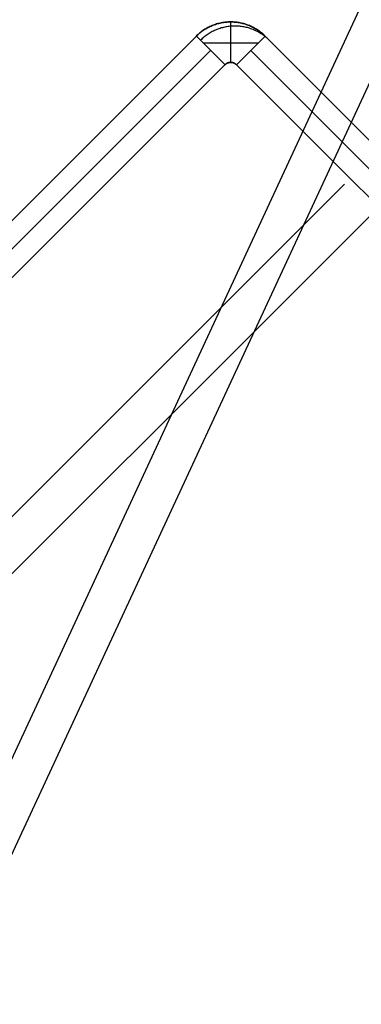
# Model space of a CAD drawing. Header units: millimetres. Extents: x -630 to 192, y -7 to 1615.
# Tile 21 of 249: x -600 to -587, y 29 to 66. Entities that reach past the tile are written whole.
import ezdxf

# ---------------------------------------------------------------- set-up
doc = ezdxf.new("R2010")
doc.units = ezdxf.units.MM
doc.header["$MEASUREMENT"] = 0
doc.layers.add('OVIDIO 160x80x72h', color=7, linetype='Continuous')

msp = doc.modelspace()

# ---------------------------------------------------------------- linework, layer by layer
at = {"layer": 'OVIDIO 160x80x72h', "extrusion": (0.1089792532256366, 0.20285169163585, 0.9731262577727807)}
for points in [[(553.5253960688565, 272.4550222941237), (553.5253960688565, 433.1108667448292)], [(553.5253960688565, 433.1108667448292), (553.5253960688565, 272.4550222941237)]]:
    msp.add_lwpolyline(points, dxfattribs=at)
at = {"layer": 'OVIDIO 160x80x72h', "extrusion": (0.10897925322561, 0.2028516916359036, 0.9731262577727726)}
msp.add_lwpolyline([(553.2299260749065, 433.1108667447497), (553.2299260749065, 272.4550222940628)], dxfattribs=at)
at = {"layer": 'OVIDIO 160x80x72h', "extrusion": (0.1089792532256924, 0.202851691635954, 0.9731262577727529)}
for points in [[(552.9344560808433, 433.110866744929), (552.9344560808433, 272.4550222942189)], [(552.9344560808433, 272.4550222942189), (552.9344560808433, 433.110866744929)]]:
    msp.add_lwpolyline(points, dxfattribs=at)
at = {"layer": 'OVIDIO 160x80x72h', "extrusion": (0.02146384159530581, 0.04629577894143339, 0.998697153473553)}
msp.add_lwpolyline([(559.030853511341, 153.3604153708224), (559.030853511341, 254.6630450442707)], dxfattribs=at)
at = {"layer": 'OVIDIO 160x80x72h', "extrusion": (0.02146384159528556, 0.04629577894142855, 0.9986971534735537)}
msp.add_lwpolyline([(560.5167840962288, 154.3242140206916), (560.5167840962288, 254.8372496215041)], dxfattribs=at)
at = {"layer": 'OVIDIO 160x80x72h', "extrusion": (0.2357022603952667, 0.2357022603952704, 0.942809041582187)}
msp.add_lwpolyline([(442.3417506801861, 639.8065639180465), (442.3417506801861, 530.7287604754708)], dxfattribs=at)
at = {"layer": 'OVIDIO 160x80x72h', "extrusion": (0.2357022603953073, 0.2357022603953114, 0.9428090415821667)}
msp.add_lwpolyline([(441.3930673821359, 530.7287604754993), (441.3930673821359, 639.8065639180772)], dxfattribs=at)
at = {"layer": 'OVIDIO 160x80x72h', "extrusion": (0.2357022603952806, 0.23570226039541, 0.9428090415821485)}
msp.add_lwpolyline([(439.4957007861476, 639.8065639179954), (439.4957007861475, 530.7287604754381)], dxfattribs=at)
at = {"layer": 'OVIDIO 160x80x72h', "extrusion": (0.1089886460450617, 0.2028662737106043, 0.9731221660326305)}
for points in [[(552.5239708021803, 416.50607917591), (552.5239708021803, 359.1249528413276)], [(552.5239708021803, 359.1249528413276), (552.5239708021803, 416.50607917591)]]:
    msp.add_lwpolyline(points, dxfattribs=at)
at = {"layer": 'OVIDIO 160x80x72h', "extrusion": (0.2357022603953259, 0.2357022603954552, 0.942809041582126)}
msp.add_lwpolyline([(438.5470174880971, 530.7287604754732), (438.5470174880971, 639.8065639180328)], dxfattribs=at)
at = {"layer": 'OVIDIO 160x80x72h', "extrusion": (0.108988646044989, 0.2028662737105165, 0.9731221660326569)}
msp.add_lwpolyline([(551.8110244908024, 359.1249528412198), (551.8110244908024, 416.5060791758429)], dxfattribs=at)
at = {"layer": 'OVIDIO 160x80x72h', "extrusion": (0.1089855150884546, 0.2028614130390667, 0.9731235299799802)}
for points in [[(551.0986109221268, 359.1201230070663), (551.0986109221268, 416.5012493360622)], [(551.0986109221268, 416.5012493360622), (551.0986109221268, 359.1201230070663)]]:
    msp.add_lwpolyline(points, dxfattribs=at)
at = {"layer": 'OVIDIO 160x80x72h', "extrusion": (0.2357022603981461, 0.235702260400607, 0.9428090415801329)}
msp.add_lwpolyline([(426.0061485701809, 618.8965033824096), (426.0061485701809, 513.4885169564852)], dxfattribs=at)
at = {"layer": 'OVIDIO 160x80x72h', "extrusion": (0.2028516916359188, 0.1089792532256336, 0.9731262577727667)}
for points in [[(290.562993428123, 519.5545148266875), (290.562993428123, 680.2103592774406)], [(290.562993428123, 680.2103592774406), (290.562993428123, 519.5545148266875)]]:
    msp.add_lwpolyline(points, dxfattribs=at)
at = {"layer": 'OVIDIO 160x80x72h', "extrusion": (0.2028516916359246, 0.1089792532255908, 0.9731262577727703)}
msp.add_lwpolyline([(290.2675234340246, 680.2103592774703), (290.2675234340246, 519.5545148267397)], dxfattribs=at)
at = {"layer": 'OVIDIO 160x80x72h', "extrusion": (0.2028516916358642, 0.1089792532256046, 0.9731262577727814)}
for points in [[(289.9720534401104, 519.5545148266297), (289.9720534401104, 680.2103592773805)], [(289.9720534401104, 680.2103592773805), (289.9720534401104, 519.5545148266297)]]:
    msp.add_lwpolyline(points, dxfattribs=at)
at = {"layer": 'OVIDIO 160x80x72h', "extrusion": (0.999884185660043, 0.0002316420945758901, -0.01521714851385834)}
msp.add_lwpolyline([(65.62031942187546, -9.142053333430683), (55.51673430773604, 654.5108517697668)], dxfattribs=at)
at = {"layer": 'OVIDIO 160x80x72h'}
for points in [[(-592.0087728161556, 63.98191791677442), (-592.0087728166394, 65.48317454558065)], [(-611.8079050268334, 46.42985547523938), (-593.2817099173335, 64.95605570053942)], [(-593.2817099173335, 64.95605570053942), (-611.8079050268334, 46.42985547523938)], [(-590.7358372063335, 64.95576740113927), (-581.4730241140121, 55.69295430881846)], [(-581.4730241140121, 55.69295430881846), (-590.7358372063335, 64.95576740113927)], [(-591.0024569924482, 64.68916142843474), (-593.0148156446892, 64.68916142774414)], [(-611.2775032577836, 45.89945370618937), (-592.7513055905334, 64.42565137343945)], [(-591.266181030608, 64.42545105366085), (-582.0033541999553, 55.16262422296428)], [(-582.5336842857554, 54.63229413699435), (-591.7965251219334, 63.89513443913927)], [(-591.7965251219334, 63.89513443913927), (-582.5336842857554, 54.63229413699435)], [(-587.8013108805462, 59.47565666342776), (-623.9853004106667, 23.29166713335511)], [(-586.7408006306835, 58.41514641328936), (-622.9321555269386, 22.22379151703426)]]:
    msp.add_lwpolyline(points, dxfattribs=at)
at = {"layer": 'OVIDIO 160x80x72h', "extrusion": (0.0007924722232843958, -0.0007924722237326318, 0.9999993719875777)}
for points in [[(-592.2205595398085, 63.89469929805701), (-593.2814175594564, 64.95555665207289)], [(-593.2814175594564, 64.95555665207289), (-592.2205595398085, 63.89469929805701)]]:
    msp.add_lwpolyline(points, dxfattribs=at)
at = {"layer": 'OVIDIO 160x80x72h', "extrusion": (0.9998841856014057, 0.0002316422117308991, -0.01521715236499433)}
for points in [[(65.09349895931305, -9.161652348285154), (54.98973509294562, 654.5028263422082)], [(54.98973509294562, 654.5028263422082), (65.09349895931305, -9.161652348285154)]]:
    msp.add_lwpolyline(points, dxfattribs=at)
at = {"layer": 'OVIDIO 160x80x72h', "extrusion": (-5.440141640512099e-08, -5.439859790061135e-08, 0.9999999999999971)}
for points in [[(-590.7358372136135, 64.95576739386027), (-591.7965251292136, 63.89513443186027)], [(-591.7965251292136, 63.89513443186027), (-590.7358372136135, 64.95576739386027)]]:
    msp.add_lwpolyline(points, dxfattribs=at)
at = {"layer": 'OVIDIO 160x80x72h', "extrusion": (0.9998841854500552, 0.0002316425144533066, -0.01521716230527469)}
for points in [[(54.98944043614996, 654.5028159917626), (65.09262103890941, -9.12291723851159)], [(65.09262103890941, -9.12291723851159), (54.98944043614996, 654.5028159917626)]]:
    msp.add_lwpolyline(points, dxfattribs=at)
at = {"layer": 'OVIDIO 160x80x72h', "extrusion": (-0.0003781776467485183, -0.0003781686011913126, 0.9999998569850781)}
for points in [[(-592.2208617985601, 63.89522755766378), (-610.7472850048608, 45.36925013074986)], [(-610.7472850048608, 45.36925013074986), (-592.2208617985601, 63.89522755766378)]]:
    msp.add_lwpolyline(points, dxfattribs=at)
at = {"layer": 'OVIDIO 160x80x72h', "extrusion": (0.0002316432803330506, 0.9998841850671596, 0.01521718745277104)}
for points in [[(582.1323183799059, 662.5281507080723), (592.2356396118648, -1.105722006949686)], [(592.2356396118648, -1.105722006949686), (582.1323183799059, 662.5281507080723)]]:
    msp.add_lwpolyline(points, dxfattribs=at)
at = {"layer": 'OVIDIO 160x80x72h', "extrusion": (0.9998841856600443, 0.0002316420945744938, -0.01521714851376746)}
msp.add_lwpolyline([(64.1201604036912, -9.143025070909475), (54.01690811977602, 654.4880181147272)], dxfattribs=at)
at = {"layer": 'OVIDIO 160x80x72h', "extrusion": (0.0002316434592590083, 0.9998841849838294, 0.01521719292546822)}
for points in [[(591.8113118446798, -1.104041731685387), (581.7081103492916, 662.5216921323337)], [(581.7081103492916, 662.5216921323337), (591.8113118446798, -1.104041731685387)]]:
    msp.add_lwpolyline(points, dxfattribs=at)
at = {"layer": 'OVIDIO 160x80x72h', "extrusion": (0.01521891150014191, -0.01521891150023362, 0.9997683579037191)}
msp.add_lwpolyline([(-590.6653639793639, 64.80936408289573), (-590.6978196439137, 64.84100500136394), (-590.7311101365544, 64.87186242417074), (-590.7652067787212, 64.90190377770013), (-590.8000792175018, 64.9310979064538), (-590.83569551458, 64.95941517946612), (-590.8720222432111, 64.98682758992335), (-590.9090245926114, 65.01330884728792), (-590.9466664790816, 65.03883446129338), (-590.9849106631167, 65.06338181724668), (-591.0237188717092, 65.08693024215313), (-591.0630519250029, 65.10946106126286), (-591.1028698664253, 65.1309576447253), (-591.1431320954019, 65.15140544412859), (-591.1837975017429, 65.17079201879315), (-591.2248246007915, 65.18910705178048), (-591.2661716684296, 65.2063423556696), (-591.3077968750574, 65.2224918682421), (-591.3496584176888, 65.23755163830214), (-591.3917146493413, 65.25151980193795), (-591.4339242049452, 65.26439654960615), (-591.4762461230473, 65.27618408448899), (-591.5186399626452, 65.28688657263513), (-591.5610659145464, 65.29651008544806), (-591.6034849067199, 65.30506253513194), (-591.6458587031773, 65.31255360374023), (-591.6881499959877, 65.31899466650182), (-591.7303224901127, 65.32439871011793), (-591.7723409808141, 65.32878024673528), (-591.8141714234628, 65.33215522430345), (-591.8557809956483, 65.33454093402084), (-591.8971381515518, 65.33595591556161), (-591.9382126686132, 65.33641986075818), (-591.9792872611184, 65.33594639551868), (-592.0206442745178, 65.33452181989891), (-592.0622534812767, 65.33212644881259), (-592.1040833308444, 65.32874174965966), (-592.1461009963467, 65.3243504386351), (-592.1882724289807, 65.31893657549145), (-592.2305624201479, 65.31248565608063), (-592.2729346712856, 65.3049847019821), (-592.3153518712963, 65.29642234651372), (-592.357775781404, 65.2867889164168), (-592.4001673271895, 65.27607650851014), (-592.4424866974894, 65.26427906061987), (-592.4846934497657, 65.25139241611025), (-592.5267466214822, 65.23741438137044), (-592.5686048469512, 65.22234477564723), (-592.6102264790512, 65.20618547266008), (-592.6515697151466, 65.18894043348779), (-592.6925927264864, 65.17061573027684), (-592.7332537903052, 65.15121956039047), (-592.773511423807, 65.13076225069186), (-592.8133245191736, 65.1092562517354), (-592.8526524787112, 65.08671612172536), (-592.8914553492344, 65.06315850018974), (-592.9296939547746, 65.03860207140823), (-592.9673300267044, 65.0130675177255), (-593.0043263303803, 64.98657746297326), (-593.0406467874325, 64.95915640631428), (-593.0762565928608, 64.93083064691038), (-593.1111223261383, 64.90162819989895), (-593.1452120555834, 64.87157870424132), (-593.1784954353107, 64.840713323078), (-593.210943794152, 64.80906463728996)], dxfattribs=at)
at = {"layer": 'OVIDIO 160x80x72h', "extrusion": (-0.2760888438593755, 0.1226098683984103, 0.9532794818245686)}
msp.add_lwpolyline([(189.0658849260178, -326.5936554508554), (189.0658849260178, -328.093655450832)], dxfattribs=at)
at = {"layer": 'OVIDIO 160x80x72h', "extrusion": (0.8812084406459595, -0.2655070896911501, 0.3911235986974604)}
for points in [[(-115.7444025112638, 836.9467513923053), (-161.3641335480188, 896.1668691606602)], [(-161.3641335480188, 896.1668691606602), (-115.7444025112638, 836.9467513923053)]]:
    msp.add_lwpolyline(points, dxfattribs=at)
at = {"layer": 'OVIDIO 160x80x72h', "extrusion": (0.8812750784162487, -0.2653515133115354, 0.3910790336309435)}
for points in [[(-115.7833870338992, 838.2292178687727), (-158.1672139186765, 893.2788752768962)], [(-158.1672139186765, 893.2788752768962), (-115.7833870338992, 838.2292178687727)]]:
    msp.add_lwpolyline(points, dxfattribs=at)
at = {"layer": 'OVIDIO 160x80x72h', "extrusion": (0.8811853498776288, -0.2655605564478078, 0.3911393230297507)}
for points in [[(-162.1254641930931, 895.6349041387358), (-115.8051837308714, 835.5166502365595)], [(-115.8051837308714, 835.5166502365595), (-162.1254641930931, 895.6349041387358)]]:
    msp.add_lwpolyline(points, dxfattribs=at)
at = {"layer": 'OVIDIO 160x80x72h', "extrusion": (0.881275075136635, -0.2653515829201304, 0.3910789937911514)}
for points in [[(-115.9625639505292, 838.0916585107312), (-158.3462191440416, 893.1410726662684)], [(-158.3462191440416, 893.1410726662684), (-115.9625639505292, 838.0916585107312)]]:
    msp.add_lwpolyline(points, dxfattribs=at)
at = {"layer": 'OVIDIO 160x80x72h', "extrusion": (0.8812743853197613, -0.2653523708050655, 0.3910800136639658)}
msp.add_lwpolyline([(-113.8201107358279, 823.8547292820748), (-158.1329782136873, 881.4098078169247)], dxfattribs=at)
at = {"layer": 'OVIDIO 160x80x72h', "extrusion": (0.0002316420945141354, 0.9998841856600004, 0.01521714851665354)}
msp.add_lwpolyline([(610.0452927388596, -0.8480599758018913), (599.5039071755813, 691.5617210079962)], dxfattribs=at)
at = {"layer": 'OVIDIO 160x80x72h', "extrusion": (-0.2655604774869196, 0.8811853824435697, 0.3911393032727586)}
for points in [[(532.4614520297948, 531.9455427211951), (578.7817514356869, 592.063838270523)], [(578.7817514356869, 592.063838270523), (532.4614520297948, 531.9455427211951)]]:
    msp.add_lwpolyline(points, dxfattribs=at)
at = {"layer": 'OVIDIO 160x80x72h', "extrusion": (0.2028626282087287, 0.1089862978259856, 0.9731231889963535)}
for points in [[(292.4001073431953, 663.5974992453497), (292.4001073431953, 606.2163729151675)], [(292.4001073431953, 606.2163729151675), (292.4001073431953, 663.5974992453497)]]:
    msp.add_lwpolyline(points, dxfattribs=at)
at = {"layer": 'OVIDIO 160x80x72h', "extrusion": (-0.2653515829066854, 0.8812750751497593, 0.3910789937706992)}
for points in [[(532.8091828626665, 534.6071300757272), (575.1930166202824, 589.6567761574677)], [(575.1930166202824, 589.6567761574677), (532.8091828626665, 534.6071300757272)]]:
    msp.add_lwpolyline(points, dxfattribs=at)
at = {"layer": 'OVIDIO 160x80x72h', "extrusion": (0.2028662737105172, 0.1089886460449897, 0.9731221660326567)}
msp.add_lwpolyline([(291.6879391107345, 606.2185119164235), (291.6879391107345, 663.5996382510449)], dxfattribs=at)
at = {"layer": 'OVIDIO 160x80x72h', "extrusion": (0.2028662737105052, 0.1089886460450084, 0.9731221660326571)}
for points in [[(290.9749927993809, 606.2185119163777), (290.9749927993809, 663.5996382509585)], [(290.9749927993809, 663.5996382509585), (290.9749927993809, 606.2185119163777)]]:
    msp.add_lwpolyline(points, dxfattribs=at)
at = {"layer": 'OVIDIO 160x80x72h', "extrusion": (-0.2655070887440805, 0.8812084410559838, 0.3911235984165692)}
for points in [[(578.0691766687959, 592.6181886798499), (532.4494408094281, 533.3980644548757)], [(532.4494408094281, 533.3980644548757), (578.0691766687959, 592.6181886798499)]]:
    msp.add_lwpolyline(points, dxfattribs=at)
at = {"layer": 'OVIDIO 160x80x72h', "extrusion": (-0.2653515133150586, 0.8812750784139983, 0.3910790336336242)}
for points in [[(532.6304203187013, 534.7451346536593), (575.0140683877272, 589.7945598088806)], [(575.0140683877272, 589.7945598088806), (532.6304203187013, 534.7451346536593)]]:
    msp.add_lwpolyline(points, dxfattribs=at)
at = {"layer": 'OVIDIO 160x80x72h', "extrusion": (-0.2653523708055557, 0.8812743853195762, 0.3910800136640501)}
msp.add_lwpolyline([(568.1604525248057, 582.8888435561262), (523.8475339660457, 525.3336986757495)], dxfattribs=at)
at = {"layer": 'OVIDIO 160x80x72h', "extrusion": (-0.4726049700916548, -0.4948070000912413, 0.7292534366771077)}
msp.add_lwpolyline([(-458.071301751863, 190.4020986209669), (-458.0694786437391, 190.4936529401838), (-458.0704585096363, 190.585522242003), (-458.0742658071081, 190.6775783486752), (-458.0809171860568, 190.7696910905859), (-458.0904213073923, 190.8617289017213), (-458.1027787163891, 190.9535594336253), (-458.1179817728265, 191.0450501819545), (-458.1360146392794, 191.1360691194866), (-458.15685332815, 191.2264853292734), (-458.1804658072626, 191.316169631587), (-458.2068121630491, 191.4049951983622), (-458.2358448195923, 191.4928381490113), (-458.2675088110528, 191.5795781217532), (-458.3017421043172, 191.665098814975), (-458.3384759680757, 191.7492884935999), (-458.3776353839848, 191.8320404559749)], dxfattribs=at)
at = {"layer": 'OVIDIO 160x80x72h'}
for points in [[(-593.2817099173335, 64.95605570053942, -0.1338389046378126), (-593.2487263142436, 64.98826071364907, -0.1338389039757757), (-593.2152900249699, 65.01936700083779, -0.1338389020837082), (-593.1813977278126, 65.04938653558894, -0.1338388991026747), (-593.147046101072, 65.07833129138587, -0.1338388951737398), (-593.112231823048, 65.10621324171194, -0.133838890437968), (-593.0769515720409, 65.13304436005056, -0.133838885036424), (-593.041202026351, 65.15883661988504, -0.1338388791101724), (-593.0049798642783, 65.18360199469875, -0.1338388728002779), (-592.968281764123, 65.20735245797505, -0.1338388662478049), (-592.9311044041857, 65.23009998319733, -0.1338388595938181), (-592.8934444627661, 65.25185654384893, -0.1338388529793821), (-592.8552986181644, 65.2726341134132, -0.1338388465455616), (-592.8166635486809, 65.29244466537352, -0.133838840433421), (-592.7775359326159, 65.31130017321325, -0.1338388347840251), (-592.7379124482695, 65.32921261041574, -0.1338388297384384), (-592.6977897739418, 65.34619395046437, -0.1338388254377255), (-592.6571703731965, 65.36225180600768, -0.1338388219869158), (-592.616079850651, 65.37737634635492, -0.1338388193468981), (-592.574549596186, 65.39155337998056, -0.1338388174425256), (-592.5326109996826, 65.40476871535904, -0.133838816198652), (-592.4902954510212, 65.4170081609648, -0.1338388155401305), (-592.4476343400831, 65.42825752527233, -0.1338388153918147), (-592.4046590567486, 65.43850261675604, -0.133838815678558), (-592.361400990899, 65.44772924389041, -0.1338388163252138), (-592.3178915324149, 65.45592321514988, -0.1338388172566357), (-592.2741620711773, 65.46307033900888, -0.1338388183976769), (-592.2302439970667, 65.46915642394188, -0.1338388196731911), (-592.1861686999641, 65.47416727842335, -0.1338388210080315), (-592.1419675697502, 65.4780887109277, -0.1338388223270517), (-592.0976719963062, 65.48090652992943, -0.1338388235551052), (-592.0533133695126, 65.48260654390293, -0.1338388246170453), (-592.0089230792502, 65.4831745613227, -0.1338388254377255), (-591.9645325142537, 65.48260111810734, -0.1338388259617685), (-591.9201730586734, 65.48089565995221, -0.1338388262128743), (-591.875876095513, 65.4780723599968, -0.1338388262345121), (-591.8316730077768, 65.47414539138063, -0.1338388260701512), (-591.7875951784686, 65.46912892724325, -0.1338388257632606), (-591.7436739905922, 65.46303714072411, -0.1338388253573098), (-591.6999408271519, 65.45588420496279, -0.1338388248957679), (-591.6564270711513, 65.44768429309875, -0.1338388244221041), (-591.6131641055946, 65.43845157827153, -0.1338388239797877), (-591.5701833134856, 65.42820023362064, -0.1338388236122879), (-591.5275160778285, 65.4169444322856, -0.1338388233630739), (-591.4851937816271, 65.40469834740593, -0.133838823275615), (-591.4432478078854, 65.39147615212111, -0.1338388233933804), (-591.4017095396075, 65.37729201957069, -0.1338388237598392), (-591.3606103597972, 65.36216012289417, -0.1338388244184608), (-591.3199816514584, 65.34609463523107, -0.1338388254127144), (-591.2798490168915, 65.32910536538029, -0.1338388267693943), (-591.2402149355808, 65.31118466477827, -0.133838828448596), (-591.201076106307, 65.29232052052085, -0.1338388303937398), (-591.1624292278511, 65.27250091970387, -0.1338388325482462), (-591.1242709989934, 65.25171384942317, -0.1338388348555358), (-591.0865981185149, 65.22994729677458, -0.133838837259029), (-591.0494072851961, 65.20718924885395, -0.1338388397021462), (-591.0126951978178, 65.18342769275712, -0.133838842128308), (-590.9764585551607, 65.1586506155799, -0.1338388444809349), (-590.9406940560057, 65.13284600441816, -0.1338388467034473), (-590.905398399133, 65.10600184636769, -0.1338388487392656), (-590.8705682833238, 65.07810612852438, -0.1338388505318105), (-590.8362004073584, 65.04914683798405, -0.1338388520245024), (-590.8022914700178, 65.01911196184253, -0.1338388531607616), (-590.7688381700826, 64.98798948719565, -0.1338388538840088), (-590.7358372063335, 64.95576740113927, -0.1338388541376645)], [(-590.7358372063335, 64.95576740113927, -0.1338388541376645), (-590.7688381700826, 64.98798948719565, -0.1338388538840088), (-590.8022914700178, 65.01911196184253, -0.1338388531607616), (-590.8362004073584, 65.04914683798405, -0.1338388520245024), (-590.8705682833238, 65.07810612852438, -0.1338388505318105), (-590.905398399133, 65.10600184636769, -0.1338388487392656), (-590.9406940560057, 65.13284600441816, -0.1338388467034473), (-590.9764585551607, 65.1586506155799, -0.1338388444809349), (-591.0126951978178, 65.18342769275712, -0.133838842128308), (-591.0494072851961, 65.20718924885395, -0.1338388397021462), (-591.0865981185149, 65.22994729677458, -0.133838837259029), (-591.1242709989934, 65.25171384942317, -0.1338388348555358), (-591.1624292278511, 65.27250091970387, -0.1338388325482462), (-591.201076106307, 65.29232052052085, -0.1338388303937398), (-591.2402149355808, 65.31118466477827, -0.133838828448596), (-591.2798490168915, 65.32910536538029, -0.1338388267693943), (-591.3199816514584, 65.34609463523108, -0.1338388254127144), (-591.3606103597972, 65.36216012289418, -0.1338388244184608), (-591.4017095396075, 65.3772920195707, -0.1338388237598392), (-591.4432478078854, 65.39147615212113, -0.1338388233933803), (-591.4851937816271, 65.40469834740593, -0.133838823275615), (-591.5275160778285, 65.4169444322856, -0.1338388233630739), (-591.5701833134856, 65.42820023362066, -0.1338388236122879), (-591.6131641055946, 65.43845157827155, -0.1338388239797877), (-591.6564270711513, 65.44768429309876, -0.1338388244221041), (-591.6999408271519, 65.4558842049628, -0.1338388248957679), (-591.7436739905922, 65.46303714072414, -0.1338388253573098), (-591.7875951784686, 65.46912892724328, -0.1338388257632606), (-591.8316730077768, 65.47414539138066, -0.1338388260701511), (-591.875876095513, 65.47807235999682, -0.1338388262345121), (-591.9201730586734, 65.48089565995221, -0.1338388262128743), (-591.9645325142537, 65.48260111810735, -0.1338388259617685), (-592.0089230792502, 65.4831745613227, -0.1338388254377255), (-592.0533133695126, 65.48260654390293, -0.1338388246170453), (-592.0976719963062, 65.48090652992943, -0.1338388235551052), (-592.1419675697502, 65.47808871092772, -0.1338388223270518), (-592.1861686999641, 65.47416727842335, -0.1338388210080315), (-592.2302439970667, 65.46915642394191, -0.1338388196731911), (-592.2741620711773, 65.46307033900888, -0.1338388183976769), (-592.3178915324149, 65.45592321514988, -0.1338388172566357), (-592.361400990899, 65.44772924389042, -0.1338388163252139), (-592.4046590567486, 65.43850261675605, -0.133838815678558), (-592.4476343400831, 65.42825752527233, -0.1338388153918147), (-592.4902954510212, 65.4170081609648, -0.1338388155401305), (-592.5326109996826, 65.40476871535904, -0.133838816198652), (-592.574549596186, 65.39155337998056, -0.1338388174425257), (-592.616079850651, 65.37737634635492, -0.1338388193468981), (-592.6571703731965, 65.36225180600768, -0.1338388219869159), (-592.6977897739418, 65.34619395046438, -0.1338388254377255), (-592.7379124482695, 65.32921261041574, -0.1338388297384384), (-592.7775359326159, 65.31130017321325, -0.1338388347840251), (-592.8166635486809, 65.29244466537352, -0.133838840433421), (-592.8552986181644, 65.2726341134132, -0.1338388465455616), (-592.8934444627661, 65.25185654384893, -0.1338388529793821), (-592.9311044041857, 65.23009998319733, -0.1338388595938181), (-592.968281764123, 65.20735245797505, -0.1338388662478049), (-593.0049798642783, 65.18360199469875, -0.1338388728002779), (-593.041202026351, 65.15883661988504, -0.1338388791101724), (-593.0769515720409, 65.13304436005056, -0.133838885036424), (-593.112231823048, 65.10621324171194, -0.133838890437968), (-593.147046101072, 65.07833129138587, -0.1338388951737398), (-593.1813977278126, 65.04938653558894, -0.1338388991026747), (-593.2152900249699, 65.01936700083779, -0.1338389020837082), (-593.2487263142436, 64.98826071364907, -0.1338389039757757), (-593.2817099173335, 64.95605570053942, -0.1338389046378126)], [(-591.7965251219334, 63.89513443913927, -0.1338389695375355), (-591.8039911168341, 63.90238458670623, -0.1338401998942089), (-591.8115555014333, 63.90930057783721, -0.1338435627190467), (-591.8192221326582, 63.91588499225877, -0.1338485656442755), (-591.8269948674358, 63.92214040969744, -0.1338547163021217), (-591.8348775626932, 63.92806940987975, -0.1338615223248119), (-591.8428740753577, 63.93367457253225, -0.1338684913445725), (-591.8509882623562, 63.93895847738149, -0.13387513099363), (-591.8592239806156, 63.94392370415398, -0.133880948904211), (-591.8633886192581, 63.94628761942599, -0.1338833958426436), (-591.8675850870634, 63.94857283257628, -0.133885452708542), (-591.8718138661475, 63.95077966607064, -0.1338870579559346), (-591.8760754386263, 63.95290844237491, -0.1338881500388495), (-591.8803702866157, 63.95495948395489, -0.1338886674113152), (-591.8846988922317, 63.95693311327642, -0.1338885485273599), (-591.8890617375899, 63.9588296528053, -0.133887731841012), (-591.8934593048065, 63.96064942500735, -0.1338861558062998), (-591.8978920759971, 63.96239275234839, -0.1338837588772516), (-591.9023605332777, 63.96405995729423, -0.1338804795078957), (-591.9114064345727, 63.96716728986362, -0.133871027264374), (-591.9206008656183, 63.96997400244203, -0.1338573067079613), (-591.9299476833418, 63.97248267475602, -0.1338388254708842), (-591.9394468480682, 63.97469546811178, -0.1338154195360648), (-591.9490827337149, 63.97661287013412, -0.1337882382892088), (-591.9588358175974, 63.97823495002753, -0.1337587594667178), (-591.9686865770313, 63.9795617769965, -0.1337284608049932), (-591.978615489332, 63.9805934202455, -0.1336988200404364), (-591.988603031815, 63.981329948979, -0.133671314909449), (-591.9986296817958, 63.98177143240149, -0.1336474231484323), (-592.0086759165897, 63.98191793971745, -0.1336286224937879), (-592.0187222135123, 63.98176954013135, -0.1336163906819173), (-592.0287490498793, 63.9813263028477, -0.1336122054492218), (-592.0387369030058, 63.98058829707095, -0.133617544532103), (-592.0486662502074, 63.97955559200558, -0.1336338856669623), (-592.0585175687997, 63.97822825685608, -0.1336627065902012), (-592.0682713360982, 63.97660636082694, -0.1337054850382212), (-592.077908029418, 63.97468997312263, -0.1337636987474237), (-592.0874081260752, 63.97247916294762, -0.1338388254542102), (-592.0967559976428, 63.96997353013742, -0.133931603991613), (-592.1059515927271, 63.96717079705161, -0.1340398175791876), (-592.1149987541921, 63.96406821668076, -0.1341605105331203), (-592.1194678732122, 63.962403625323, -0.1342246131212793), (-592.1239013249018, 63.96066304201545, -0.1342907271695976), (-592.1282995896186, 63.95884612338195, -0.1343584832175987), (-592.1326631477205, 63.95695252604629, -0.1344275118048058), (-592.1369924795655, 63.95498190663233, -0.1344974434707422), (-592.1412880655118, 63.95293392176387, -0.1345679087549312), (-592.1455503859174, 63.95080822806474, -0.1346385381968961), (-592.1497799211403, 63.94860448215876, -0.1347089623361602), (-592.1539771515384, 63.94632234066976, -0.1347788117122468), (-592.1581425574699, 63.94396146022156, -0.1348477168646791), (-592.1622766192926, 63.94152149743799, -0.1349153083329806), (-592.1663798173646, 63.93900210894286, -0.1349812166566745), (-592.1744955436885, 63.93372368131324, -0.1351065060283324), (-592.1824935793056, 63.9281234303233, -0.1352206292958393), (-592.1903777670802, 63.92219860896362, -0.1353206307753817), (-592.1981519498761, 63.91594647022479, -0.1354035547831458), (-592.2058199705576, 63.9093642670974, -0.135466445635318), (-592.2133856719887, 63.90244925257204, -0.1355063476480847), (-592.2208528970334, 63.89519867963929, -0.1355203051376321)], [(-592.2208528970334, 63.89519867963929, -0.1355203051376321), (-592.2133856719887, 63.90244925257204, -0.1355063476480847), (-592.2058199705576, 63.9093642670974, -0.135466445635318), (-592.1981519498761, 63.91594647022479, -0.1354035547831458), (-592.1903777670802, 63.92219860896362, -0.1353206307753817), (-592.1824935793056, 63.9281234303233, -0.1352206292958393), (-592.1744955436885, 63.93372368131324, -0.1351065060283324), (-592.1663798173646, 63.93900210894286, -0.1349812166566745), (-592.1622766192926, 63.94152149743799, -0.1349153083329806), (-592.1581425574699, 63.94396146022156, -0.1348477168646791), (-592.1539771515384, 63.94632234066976, -0.1347788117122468), (-592.1497799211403, 63.94860448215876, -0.1347089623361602), (-592.1455503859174, 63.95080822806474, -0.1346385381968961), (-592.1412880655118, 63.95293392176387, -0.1345679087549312), (-592.1369924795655, 63.95498190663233, -0.1344974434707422), (-592.1326631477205, 63.95695252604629, -0.1344275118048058), (-592.1282995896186, 63.95884612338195, -0.1343584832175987), (-592.1239013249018, 63.96066304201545, -0.1342907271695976), (-592.1194678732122, 63.962403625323, -0.1342246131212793), (-592.1149987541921, 63.96406821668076, -0.1341605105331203), (-592.1059515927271, 63.96717079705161, -0.1340398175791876), (-592.0967559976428, 63.96997353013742, -0.133931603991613), (-592.0874081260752, 63.97247916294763, -0.1338388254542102), (-592.077908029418, 63.97468997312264, -0.1337636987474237), (-592.0682713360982, 63.97660636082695, -0.1337054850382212), (-592.0585175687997, 63.97822825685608, -0.1336627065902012), (-592.0486662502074, 63.97955559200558, -0.1336338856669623), (-592.0387369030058, 63.98058829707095, -0.133617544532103), (-592.0287490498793, 63.9813263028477, -0.1336122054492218), (-592.0187222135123, 63.98176954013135, -0.1336163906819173), (-592.0086759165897, 63.98191793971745, -0.1336286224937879), (-591.9986296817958, 63.98177143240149, -0.1336474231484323), (-591.988603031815, 63.981329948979, -0.133671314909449), (-591.978615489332, 63.9805934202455, -0.1336988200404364), (-591.9686865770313, 63.9795617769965, -0.1337284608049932), (-591.9588358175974, 63.97823495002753, -0.1337587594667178), (-591.9490827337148, 63.97661287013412, -0.1337882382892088), (-591.9394468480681, 63.97469546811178, -0.1338154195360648), (-591.9299476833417, 63.97248267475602, -0.1338388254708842), (-591.9206008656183, 63.96997400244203, -0.1338573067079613), (-591.9114064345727, 63.96716728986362, -0.133871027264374), (-591.9023605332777, 63.96405995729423, -0.1338804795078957), (-591.8978920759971, 63.96239275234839, -0.1338837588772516), (-591.8934593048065, 63.96064942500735, -0.1338861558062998), (-591.8890617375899, 63.9588296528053, -0.133887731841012), (-591.8846988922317, 63.95693311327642, -0.1338885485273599), (-591.8803702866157, 63.95495948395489, -0.1338886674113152), (-591.8760754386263, 63.95290844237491, -0.1338881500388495), (-591.8718138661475, 63.95077966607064, -0.1338870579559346), (-591.8675850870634, 63.94857283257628, -0.133885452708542), (-591.8633886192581, 63.94628761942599, -0.1338833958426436), (-591.8592239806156, 63.94392370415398, -0.133880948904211), (-591.8509882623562, 63.93895847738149, -0.13387513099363), (-591.8428740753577, 63.93367457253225, -0.1338684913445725), (-591.8348775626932, 63.92806940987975, -0.1338615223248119), (-591.8269948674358, 63.92214040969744, -0.1338547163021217), (-591.8192221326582, 63.91588499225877, -0.1338485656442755), (-591.8115555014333, 63.90930057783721, -0.1338435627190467), (-591.8039911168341, 63.90238458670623, -0.1338401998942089), (-591.7965251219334, 63.89513443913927, -0.1338389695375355)]]:
    msp.add_polyline3d(points, dxfattribs=at)

doc.saveas('drawing.dxf')
